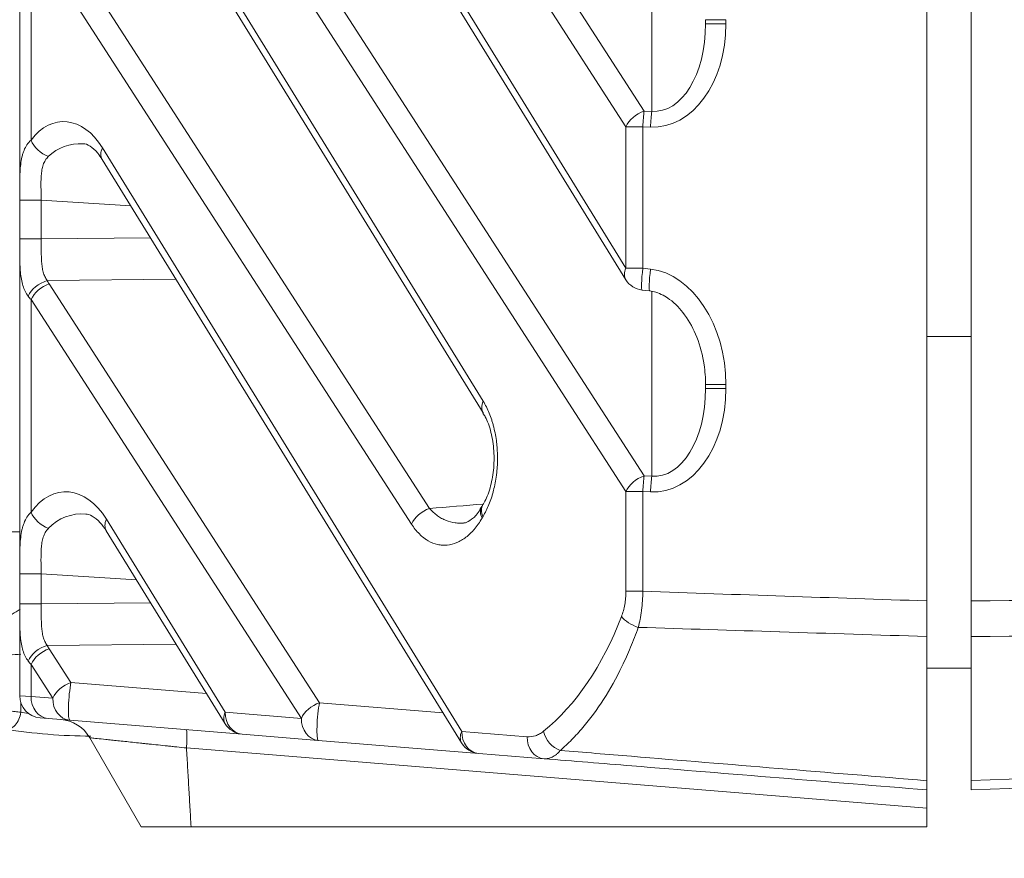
# Model space of a CAD drawing. Header units: millimetres. Extents: x 4 to 836, y 5 to 589.
# Tile 57 of 163: x 519 to 532, y 256 to 267. Entities that reach past the tile are written whole.
import ezdxf

# ---------------------------------------------------------------- set-up
doc = ezdxf.new("R2010")
doc.units = ezdxf.units.MM
doc.layers.add('1', color=7, linetype='Continuous', true_color=0xffffff)
doc.styles.add('ideas_simplex', font='simplex.shx')
doc.dimstyles.get("Standard").update_dxf_attribs({"dimtxt": 0.18, "dimasz": 0.18, "dimexe": 0.18, "dimexo": 0.0625, "dimgap": 0.09, "dimtad": 0, "dimtih": 1, "dimtoh": 1, "dimdec": 4, "dimzin": 0, "dimdsep": 46, "dimtxsty": 'Standard', "dimcen": 0.09, "dimadec": 0, "dimazin": 0, "dimtfac": 1, "dimtdec": 4, "dimtofl": 0, "dimtmove": 0, "dimatfit": 3, "dimfxl": 1, "dimtolj": 1, "dimtzin": 0, "dimarcsym": 0})

# ---------------------------------------------------------------- blocks, each defined once
blk = doc.blocks.new('_U2')
at = {"layer": '1', "color": 152, "lineweight": 13}
for p, q in [((533.358102, 256.097779), (581.720135, 256.097779)), ((487.549031, 241.643112), (581.720135, 241.643112))]:
    blk.add_line(p, q, dxfattribs=at)
at = {"layer": '1', "color": 27, "lineweight": 13}
blk.add_line((579.720135, 241.643112), (579.720135, 256.097779), dxfattribs=at)
at = {"layer": '1', "color": 87, "lineweight": 25}
for p, q in [((578.220135, 254.487946), (572.595135, 254.487946)), ((572.595135, 254.487946), (572.595135, 252.987946)), ((578.220135, 252.987946), (578.220135, 254.487946)), ((572.595135, 244.752946), (572.595135, 243.252946)), ((578.220135, 243.252946), (578.220135, 244.752946)), ((572.595135, 243.252946), (578.220135, 243.252946))]:
    blk.add_line(p, q, dxfattribs=at)
at = {"layer": '1', "color": 27, "lineweight": 18}
for points in [[(579.720135, 256.097779), (580.249116, 253.097781), (579.191154, 253.097777)], [(579.720135, 241.643112), (579.191154, 244.64311), (580.249116, 244.643114)]]:
    blk.add_solid(points, dxfattribs=at)
at = {"layer": '1', "color": 87, "linetype": 'Continuous', "lineweight": 25, "char_height": 3, "attachment_point": 7, "rotation": 90, "line_spacing_factor": 1.204819, "style": 'ideas_simplex'}
for s, insert in [('\\W1.2097;14,5', (570.754135, 243.215446)), ('\\W1.2776;.57', (578.066635, 244.700446))]:
    blk.add_mtext(s, dxfattribs=dict(at, insert=insert))
blk = doc.blocks.new('_U6')
at = {"layer": '1', "color": 152, "lineweight": 13}
for p, q in [((533.358102, 306.597855), (581.732173, 306.597855)), ((533.358102, 256.097779), (581.732173, 256.097779))]:
    blk.add_line(p, q, dxfattribs=at)
at = {"layer": '1', "color": 27, "lineweight": 13}
blk.add_line((579.732173, 306.597855), (579.732173, 256.097779), dxfattribs=at)
at = {"layer": '1', "color": 87, "lineweight": 25}
for p, q in [((578.232173, 288.450317), (572.607173, 288.450317)), ((572.607173, 288.450317), (572.607173, 286.950317)), ((578.232173, 286.950317), (578.232173, 288.450317)), ((572.607173, 275.745317), (572.607173, 274.245317)), ((578.232173, 274.245317), (578.232173, 275.745317)), ((572.607173, 274.245317), (578.232173, 274.245317))]:
    blk.add_line(p, q, dxfattribs=at)
at = {"layer": '1', "color": 27, "lineweight": 18}
for points in [[(579.732173, 306.597855), (580.261154, 303.597857), (579.203193, 303.597853)], [(579.732173, 256.097779), (579.203193, 259.097777), (580.261154, 259.097781)]]:
    blk.add_solid(points, dxfattribs=at)
at = {"layer": '1', "color": 87, "linetype": 'Continuous', "lineweight": 25, "char_height": 3, "attachment_point": 7, "rotation": 90, "line_spacing_factor": 1.204819, "style": 'ideas_simplex'}
for s, insert in [('\\W1.2280;1.99', (578.078673, 275.692817)), ('\\W1.2097;50,5', (570.766173, 275.692817))]:
    blk.add_mtext(s, dxfattribs=dict(at, insert=insert))

msp = doc.modelspace()

# ---------------------------------------------------------------- linework, layer by layer
at = {"layer": '1', "color": 143, "linetype": 'Continuous', "lineweight": 18}
for p, q in [((518.558, 257.874), (518.558, 355.321)), ((531.458, 259.161), (531.458, 354.035)), ((530.858, 276.628), (530.858, 259.161)), ((520.563, 273.611), (526.776, 263.518)), ((519.677, 270.1), (524.841, 261.712)), ((527.858, 266.99), (527.858, 267.045)), ((519.677, 265.15), (524.551, 257.234)), ((526.997, 263.377), (527.1, 263.365)), ((531.458, 262.748), (530.858, 262.748)), ((527.858, 262.041), (527.858, 262.096)), ((524.841, 261.712), (524.845, 261.707)), ((519.732, 260.111), (521.343, 257.494)), ((530.858, 258.678), (530.858, 256.722)), ((531.458, 258.677), (531.458, 256.723)), ((530.858, 258.248), (531.458, 258.248)), ((518.942, 257.567), (518.834, 257.575)), ((519.237, 257.543), (518.942, 257.567)), ((521.574, 257.353), (519.237, 257.543)), ((520.205, 256.098), (519.508, 257.304)), ((522.606, 257.269), (521.574, 257.353)), ((524.782, 257.092), (522.606, 257.269)), ((525.668, 257.02), (524.782, 257.092)), ((530.858, 256.598), (530.858, 256.35)), ((530.858, 256.35), (530.858, 256.098)), ((520.882, 256.098), (530.858, 256.098))]:
    msp.add_line(p, q, dxfattribs=at)
at = {"layer": '1', "color": 143, "linetype": 'Continuous', "lineweight": 13}
for p, q in [((521.584, 274.24), (527.024, 265.806)), ((526.778, 265.594), (521.338, 274.028)), ((520.565, 273.768), (526.778, 263.675)), ((519.342, 272.766), (527.024, 260.856)), ((526.778, 260.644), (519.096, 272.554)), ((519.679, 270.257), (524.843, 261.869)), ((518.958, 268.411), (524.116, 260.415)), ((527.128, 265.801), (527.128, 268.309)), ((523.87, 260.203), (518.712, 268.199)), ((518.712, 268.199), (518.712, 265.412)), ((527.858, 267.045), (528.134, 267.045)), ((528.134, 267.045), (528.134, 266.99)), ((527.858, 266.99), (528.134, 266.99)), ((527.024, 265.806), (527.128, 265.801)), ((526.778, 263.675), (526.778, 265.594)), ((526.778, 265.594), (527.008, 265.594)), ((527.111, 265.589), (527.008, 265.594)), ((527.008, 265.594), (527.008, 263.675)), ((519.679, 265.307), (524.553, 257.391)), ((518.85, 264.598), (518.558, 264.598)), ((518.558, 264.071), (518.558, 264.598)), ((518.85, 264.598), (518.85, 264.071)), ((520.065, 264.521), (518.85, 264.598)), ((518.85, 264.071), (520.332, 264.087)), ((518.85, 264.071), (518.558, 264.071)), ((526.778, 263.675), (527.008, 263.675)), ((527.008, 263.675), (527.111, 263.663)), ((520.678, 263.525), (518.931, 263.506)), ((518.958, 263.461), (522.623, 257.78)), ((527.128, 260.851), (527.128, 263.359)), ((518.712, 263.249), (518.712, 260.364)), ((522.377, 257.568), (518.712, 263.249)), ((527.858, 262.096), (528.134, 262.096)), ((528.134, 262.096), (528.134, 262.041)), ((527.858, 262.041), (528.134, 262.041)), ((527.024, 260.856), (527.128, 260.851)), ((526.778, 259.291), (526.778, 260.644)), ((526.778, 260.644), (527.008, 260.644)), ((527.111, 260.639), (527.008, 260.644)), ((527.008, 260.644), (527.008, 259.291)), ((519.734, 260.269), (521.345, 257.652)), ((518.85, 259.527), (518.558, 259.527)), ((518.558, 259.121), (518.558, 259.527)), ((518.85, 259.527), (518.85, 259.121)), ((520.142, 259.445), (518.85, 259.527)), ((526.778, 259.291), (527.008, 259.291)), ((518.85, 259.121), (518.558, 259.121)), ((518.85, 259.121), (520.332, 259.137)), ((520.678, 258.576), (518.931, 258.557)), ((518.958, 258.512), (519.253, 258.054)), ((518.712, 258.3), (518.712, 257.866)), ((519.007, 257.842), (518.712, 258.3)), ((519.253, 258.054), (521.091, 257.904)), ((518.558, 257.874), (518.712, 257.866)), ((518.712, 257.866), (519.007, 257.842)), ((518.573, 257.781), (518.573, 257.651)), ((522.623, 257.78), (524.299, 257.644)), ((521.345, 257.652), (522.377, 257.568)), ((524.553, 257.391), (525.438, 257.319)), ((530.858, 256.35), (520.82, 257.166))]:
    msp.add_line(p, q, dxfattribs=at)
at = {"layer": '1', "color": 252, "linetype": 'Continuous', "lineweight": 18}
msp.add_line((518.458, 260.098), (518.558, 260.098), dxfattribs=at)
at = {"layer": '1', "color": 143, "linetype": 'Continuous', "lineweight": 18}
for centre, radius, start, end in [((527.032, 263.675), 0.3, 211.6176, 263.2514), ((518.858, 257.874), 0.3, 180, 265.352), ((519.585, 265.326), 8, 261.2097, 269.5651), ((521.599, 257.652), 0.3, 211.6176, 265.352), ((524.806, 257.391), 0.3, 211.6176, 265.352)]:
    msp.add_arc(centre, radius, start, end, dxfattribs=at)
at = {"layer": '1', "color": 143, "linetype": 'Continuous', "lineweight": 13}
msp.add_arc((519.758, 265.31), 7.75, 261.2097, 261.9807, dxfattribs=at)
for centre, major_axis, ratio, start_param, end_param in [((527.084, 267.076), (0.119, -1.485), 0.702494, 6.195627, 7.740243), ((527.108, 267.076), (0.076, -1.275), 0.585237, 6.207347, 7.751963), ((519.182, 264.559), (0.05, -1.103), 0.637596, 2.286917, 3.799719), ((527.032, 265.594), (-0.252, -0.163), 0.652221, 4.342876, 5.503323), ((527.032, 265.594), (0.013, 0.3), 0.080955, 0.788352, 1.57438), ((527.136, 265.589), (0.013, 0.3), 0.080955, 0.788352, 1.57438), ((518.966, 265.412), (0.24, -0.18), 0.690075, 3.969473, 5.119076), ((519.435, 264.559), (0.244, -0.776), 0.863235, 2.820924, 3.547991), ((519.933, 265.307), (-0.255, -0.157), 0.639648, 5.51692, 6.28321), ((527.032, 263.675), (-0.255, -0.157), 0.639648, 5.51692, 6.28321), ((527.032, 263.675), (-0.035, -0.298), 0.080476, 4.721912, 6.283194), ((527.136, 263.663), (-0.035, -0.298), 0.080476, 4.721912, 6.276698), ((527.084, 262.181), (0.119, -1.485), 0.702494, 1.457058, 3.001674), ((518.939, 263.294), (0.264, 0.142), 0.668048, 1.25303, 2.462509), ((518.966, 263.249), (0.252, 0.163), 0.652221, 1.201283, 2.36173), ((519.55, 263.856), (0.5, 0.509), 0.963647, 2.85176, 2.927632), ((519.558, 263.644), (0.999, 0.051), 0.69908, 3.592428, 3.668299), ((527.084, 262.126), (0.119, -1.485), 0.702494, 6.195627, 7.740243), ((527.108, 262.126), (0.076, -1.275), 0.585237, 6.207347, 7.751963), ((525.097, 261.869), (0.255, 0.157), 0.639648, 2.375327, 3.141618), ((519.214, 259.487), (0.052, -1.153), 0.637596, 2.286917, 3.819354), ((527.032, 260.644), (-0.252, -0.163), 0.652221, 4.342876, 5.503323), ((527.032, 260.644), (0.013, 0.3), 0.080955, 0.788352, 1.57438), ((527.136, 260.639), (0.013, 0.3), 0.080955, 0.788352, 1.57438), ((518.966, 260.364), (0.243, -0.175), 0.680326, 3.955946, 5.097467), ((519.467, 259.487), (0.23, -0.832), 0.852285, 2.841354, 3.602353), ((524.124, 260.203), (0.252, 0.163), 0.652221, 1.201283, 2.36173), ((525.081, 260.285), (-0.26, 0.149), 0.620216, 6.283043, 7.030286), ((525.094, 260.307), (-0.258, 0.153), 0.629937, 6.267595, 7.039609), ((519.988, 260.269), (-0.255, -0.157), 0.639648, 5.51692, 6.28321), ((525.65, 259.098), (0, 1.763), 0.63095, 0.81518, 0.83225), ((524.473, 261.098), (0, -4.156), 0.63095, 0.470034, 1.027448), ((526.972, 258.949), (-0.28, 0.107), 0.492082, 0.658959, 1.664369), ((518.939, 258.345), (0.264, 0.142), 0.668048, 1.25303, 2.462509), ((518.966, 258.3), (0.252, 0.163), 0.652221, 1.201283, 2.36173), ((519.55, 258.907), (0.5, 0.509), 0.963647, 2.85176, 2.927632), ((517.885, 258.318), (1, 0.131), 0.042839, 0.805946, 1.617524), ((519.558, 258.695), (0.999, 0.051), 0.69908, 3.592428, 3.668299), ((519.261, 257.842), (-0.252, -0.163), 0.652221, 4.342876, 5.503323), ((519.261, 257.842), (0.024, 0.299), 0.117132, 0.792006, 3.141593), ((518.966, 257.866), (0.024, 0.299), 0.845302, 1.639412, 3.141593), ((519.261, 257.842), (0.024, 0.299), 0.845302, 1.639412, 3.141593), ((522.631, 257.568), (-0.252, -0.163), 0.652221, 4.342876, 5.503323), ((522.631, 257.568), (0.024, 0.299), 0.117132, 0.792006, 3.141593), ((518.401, 257.667), (-0.038, -0.247), 0.690561, 0, 1.613525), ((521.599, 257.652), (-0.255, -0.157), 0.639648, 5.51692, 6.28321), ((521.599, 257.652), (0.024, 0.299), 0.845302, 1.639412, 3.141593), ((522.631, 257.568), (0.024, 0.299), 0.845302, 1.639412, 3.141593), ((524.806, 257.391), (-0.255, -0.157), 0.639648, 5.51692, 6.28321), ((524.806, 257.391), (0.024, 0.299), 0.845302, 1.639412, 3.141593), ((525.692, 257.319), (0.024, 0.299), 0.845302, 1.639412, 3.141593), ((525.915, 257.392), (-0.188, 0.234), 0.777515, 1.011467, 2.238599)]:
    msp.add_ellipse(centre, major_axis=major_axis, ratio=ratio, start_param=start_param, end_param=end_param, dxfattribs=at)
at = {"layer": '1', "color": 143, "linetype": 'Continuous', "lineweight": 18}
msp.add_ellipse((519.075, 257.054), major_axis=(-0.423, 0.267), ratio=1, start_param=4.229355, end_param=5.195421, dxfattribs=at)
at = {"layer": '1', "color": 143, "linetype": 'Continuous', "lineweight": 13}
for points, knots in [([(518.558, 264.598), (518.558, 264.619), (518.558, 264.641), (518.558, 264.685), (518.558, 264.706), (518.558, 264.77), (518.559, 264.812), (518.56, 264.873), (518.56, 264.894), (518.561, 264.934), (518.562, 264.954), (518.565, 265.012), (518.568, 265.048), (518.576, 265.118), (518.582, 265.151), (518.593, 265.198), (518.597, 265.214), (518.606, 265.244), (518.611, 265.258), (518.628, 265.299), (518.641, 265.325), (518.673, 265.371), (518.691, 265.393), (518.712, 265.412)], [0, 0, 0, 0, 0.0625, 0.0625, 0.125, 0.125, 0.25, 0.25, 0.3125, 0.3125, 0.375, 0.375, 0.5, 0.5, 0.625, 0.625, 0.6875, 0.6875, 0.75, 0.75, 0.875, 0.875, 1, 1, 1, 1]), ([(518.946, 265.189), (518.931, 265.173), (518.917, 265.156), (518.9, 265.128), (518.895, 265.118), (518.885, 265.098), (518.881, 265.087), (518.873, 265.065), (518.87, 265.054), (518.864, 265.03), (518.862, 265.019), (518.856, 264.982), (518.853, 264.957), (518.85, 264.918), (518.849, 264.905), (518.848, 264.879), (518.847, 264.865), (518.847, 264.824), (518.847, 264.796), (518.847, 264.741), (518.848, 264.712), (518.849, 264.655), (518.85, 264.626), (518.85, 264.598)], [0, 0, 0, 0, 0.125, 0.125, 0.1875, 0.1875, 0.25, 0.25, 0.3125, 0.3125, 0.375, 0.375, 0.5, 0.5, 0.5625, 0.5625, 0.625, 0.625, 0.75, 0.75, 0.875, 0.875, 1, 1, 1, 1]), ([(518.674, 263.294), (518.658, 263.315), (518.644, 263.337), (518.62, 263.385), (518.61, 263.411), (518.585, 263.493), (518.575, 263.553), (518.565, 263.654), (518.563, 263.689), (518.56, 263.761), (518.559, 263.798), (518.558, 263.873), (518.558, 263.912), (518.558, 263.971), (518.558, 263.991), (518.558, 264.031), (518.558, 264.051), (518.558, 264.071)], [0, 0, 0, 0, 0.125, 0.125, 0.25, 0.25, 0.5, 0.5, 0.625, 0.625, 0.75, 0.75, 0.875, 0.875, 0.9375, 0.9375, 1, 1, 1, 1]), ([(518.85, 264.071), (518.85, 264.017), (518.85, 263.965), (518.85, 263.887), (518.851, 263.861), (518.852, 263.823), (518.852, 263.81), (518.854, 263.785), (518.854, 263.772), (518.857, 263.736), (518.86, 263.712), (518.865, 263.677), (518.867, 263.666), (518.872, 263.643), (518.874, 263.632), (518.88, 263.611), (518.883, 263.6), (518.891, 263.58), (518.895, 263.57), (518.908, 263.541), (518.919, 263.523), (518.931, 263.506)], [0, 0, 0, 0, 0.25, 0.25, 0.375, 0.375, 0.4375, 0.4375, 0.5, 0.5, 0.625, 0.625, 0.6875, 0.6875, 0.75, 0.75, 0.8125, 0.8125, 0.875, 0.875, 1, 1, 1, 1]), ([(524.843, 261.869), (524.873, 261.82), (524.9, 261.766), (524.936, 261.678), (524.948, 261.648), (524.963, 261.6), (524.968, 261.584), (524.978, 261.551), (524.982, 261.535), (525.003, 261.451), (525.016, 261.381), (525.027, 261.29), (525.029, 261.271), (525.032, 261.235), (525.036, 261.18), (525.038, 261.088), (525.036, 261.014), (525.032, 260.958), (525.03, 260.94), (525.027, 260.903), (525.025, 260.885), (525.013, 260.795), (525, 260.726), (524.979, 260.642), (524.974, 260.626), (524.965, 260.593), (524.96, 260.577), (524.944, 260.529), (524.933, 260.499), (524.897, 260.411), (524.87, 260.357), (524.841, 260.307)], [0, 0, 0, 0, 0.125, 0.125, 0.1875, 0.1875, 0.21875, 0.21875, 0.25, 0.25, 0.375, 0.375, 0.40625, 0.40625, 0.4375, 0.5, 0.5625, 0.5625, 0.59375, 0.59375, 0.625, 0.625, 0.75, 0.75, 0.78125, 0.78125, 0.8125, 0.8125, 0.875, 0.875, 1, 1, 1, 1]), ([(518.558, 259.527), (518.558, 259.572), (518.558, 259.616), (518.558, 259.702), (518.559, 259.745), (518.56, 259.808), (518.56, 259.829), (518.561, 259.87), (518.562, 259.89), (518.565, 259.949), (518.568, 259.987), (518.576, 260.059), (518.581, 260.093), (518.592, 260.142), (518.596, 260.157), (518.606, 260.188), (518.611, 260.203), (518.628, 260.246), (518.641, 260.272), (518.673, 260.321), (518.691, 260.343), (518.712, 260.364)], [0, 0, 0, 0, 0.125, 0.125, 0.25, 0.25, 0.3125, 0.3125, 0.375, 0.375, 0.5, 0.5, 0.625, 0.625, 0.6875, 0.6875, 0.75, 0.75, 0.875, 0.875, 1, 1, 1, 1]), ([(524.116, 260.415), (524.149, 260.376), (524.185, 260.344), (524.241, 260.303), (524.26, 260.291), (524.289, 260.275), (524.299, 260.27), (524.319, 260.261), (524.329, 260.256), (524.38, 260.236), (524.421, 260.226), (524.473, 260.219), (524.484, 260.217), (524.505, 260.216), (524.515, 260.215), (524.543, 260.215), (524.561, 260.216), (524.578, 260.217)], [0, 0, 0, 0, 0.255346, 0.255346, 0.383019, 0.383019, 0.446856, 0.446856, 0.510692, 0.510692, 0.766039, 0.766039, 0.829875, 0.829875, 0.893712, 0.893712, 1, 1, 1, 1]), ([(524.828, 260.285), (524.812, 260.257), (524.795, 260.23), (524.769, 260.193), (524.76, 260.181), (524.742, 260.157), (524.733, 260.146), (524.687, 260.092), (524.649, 260.055), (524.589, 260.009), (524.568, 259.996), (524.537, 259.977), (524.527, 259.972), (524.506, 259.961), (524.495, 259.956), (524.442, 259.934), (524.399, 259.923), (524.334, 259.917), (524.313, 259.916), (524.28, 259.918), (524.269, 259.919), (524.247, 259.922), (524.236, 259.924), (524.183, 259.936), (524.14, 259.952), (524.088, 259.982), (524.078, 259.988), (524.057, 260.002), (524.047, 260.009), (524.017, 260.032), (523.997, 260.05), (523.94, 260.106), (523.904, 260.151), (523.87, 260.203)], [0, 0, 0, 0, 0.0625, 0.0625, 0.09375, 0.09375, 0.125, 0.125, 0.25, 0.25, 0.3125, 0.3125, 0.34375, 0.34375, 0.375, 0.375, 0.5, 0.5, 0.5625, 0.5625, 0.59375, 0.59375, 0.625, 0.625, 0.75, 0.75, 0.78125, 0.78125, 0.8125, 0.8125, 0.875, 0.875, 1, 1, 1, 1]), ([(518.947, 260.144), (518.93, 260.128), (518.917, 260.11), (518.894, 260.07), (518.885, 260.048), (518.873, 260.013), (518.87, 260.001), (518.864, 259.977), (518.862, 259.964), (518.856, 259.926), (518.853, 259.9), (518.849, 259.846), (518.848, 259.819), (518.847, 259.762), (518.847, 259.733), (518.847, 259.675), (518.848, 259.616), (518.85, 259.557), (518.85, 259.527)], [0, 0, 0, 0, 0.125, 0.125, 0.25, 0.25, 0.3125, 0.3125, 0.375, 0.375, 0.5, 0.5, 0.625, 0.625, 0.75, 0.75, 0.875, 1, 1, 1, 1]), ([(526.718, 258.949), (526.727, 258.974), (526.736, 259), (526.751, 259.054), (526.757, 259.082), (526.768, 259.14), (526.775, 259.2), (526.778, 259.26), (526.778, 259.291)], [0, 0, 0, 0, 0.25, 0.25, 0.5, 0.5, 0.75, 1, 1, 1, 1]), ([(527.008, 259.291), (527.007, 259.247), (527.004, 259.162), (526.996, 259.077), (526.988, 259.015), (526.985, 258.995), (526.978, 258.954), (526.975, 258.934), (526.964, 258.876), (526.955, 258.838), (526.946, 258.802)], [0, 0, 0, 0, 0.25, 0.5, 0.5, 0.625, 0.625, 0.75, 0.75, 1, 1, 1, 1]), ([(517.832, 258.355), (517.846, 258.372), (517.859, 258.388), (517.885, 258.421), (517.925, 258.471), (517.965, 258.52), (518.048, 258.616), (518.105, 258.679), (518.195, 258.768), (518.225, 258.797), (518.289, 258.853), (518.321, 258.881), (518.388, 258.932), (518.422, 258.957), (518.492, 259.004), (518.529, 259.026), (518.566, 259.047)], [0, 0, 0, 0, 0.0625, 0.0625, 0.125, 0.25, 0.25, 0.5, 0.5, 0.625, 0.625, 0.75, 0.75, 0.875, 0.875, 1, 1, 1, 1]), ([(518.674, 258.345), (518.658, 258.365), (518.644, 258.388), (518.62, 258.436), (518.61, 258.462), (518.585, 258.543), (518.575, 258.604), (518.565, 258.704), (518.563, 258.739), (518.56, 258.811), (518.559, 258.848), (518.558, 258.924), (518.558, 258.962), (518.558, 259.021), (518.558, 259.041), (518.558, 259.081), (518.558, 259.101), (518.558, 259.121)], [0, 0, 0, 0, 0.125, 0.125, 0.25, 0.25, 0.5, 0.5, 0.625, 0.625, 0.75, 0.75, 0.875, 0.875, 0.9375, 0.9375, 1, 1, 1, 1]), ([(518.85, 259.121), (518.85, 259.068), (518.85, 259.015), (518.85, 258.937), (518.851, 258.911), (518.852, 258.873), (518.852, 258.86), (518.854, 258.835), (518.854, 258.823), (518.857, 258.786), (518.86, 258.762), (518.865, 258.728), (518.867, 258.716), (518.872, 258.694), (518.874, 258.683), (518.88, 258.661), (518.883, 258.651), (518.891, 258.63), (518.895, 258.62), (518.908, 258.591), (518.919, 258.573), (518.931, 258.557)], [0, 0, 0, 0, 0.25, 0.25, 0.375, 0.375, 0.4375, 0.4375, 0.5, 0.5, 0.625, 0.625, 0.6875, 0.6875, 0.75, 0.75, 0.8125, 0.8125, 0.875, 0.875, 1, 1, 1, 1]), ([(526.946, 258.802), (526.913, 258.709), (526.878, 258.619), (526.823, 258.488), (526.804, 258.445), (526.766, 258.36), (526.747, 258.319), (526.648, 258.114), (526.564, 257.963), (526.386, 257.686), (526.292, 257.559), (526.17, 257.415), (526.145, 257.387), (526.095, 257.332), (526.07, 257.305), (525.993, 257.227), (525.941, 257.178), (525.889, 257.133)], [0, 0, 0, 0, 0.125, 0.125, 0.1875, 0.1875, 0.25, 0.25, 0.5, 0.5, 0.75, 0.75, 0.8125, 0.8125, 0.875, 0.875, 1, 1, 1, 1]), ([(530.858, 258.678), (530.194, 258.699), (529.53, 258.72), (528.864, 258.741), (528.862, 258.741), (528.222, 258.762), (527.584, 258.782), (526.946, 258.802)], [0, 0, 0, 0, 0.509199, 0.509199, 0.510675, 0.510675, 1, 1, 1, 1]), ([(517.832, 257.752), (517.9, 257.74), (517.968, 257.729), (518.067, 257.714), (518.1, 257.709), (518.149, 257.702), (518.166, 257.699), (518.198, 257.695), (518.214, 257.693), (518.294, 257.682), (518.354, 257.675), (518.426, 257.666), (518.44, 257.665), (518.468, 257.662), (518.482, 257.66), (518.522, 257.656), (518.548, 257.653), (518.573, 257.651)], [0, 0, 0, 0, 0.25, 0.25, 0.375, 0.375, 0.4375, 0.4375, 0.5, 0.5, 0.75, 0.75, 0.8125, 0.8125, 0.875, 0.875, 1, 1, 1, 1]), ([(520.82, 257.166), (520.822, 257.203), (520.824, 257.238), (520.825, 257.299), (520.825, 257.325), (520.825, 257.369), (520.824, 257.386), (520.821, 257.408), (520.819, 257.414), (520.816, 257.414)], [0, 0, 0, 0, 0.25, 0.25, 0.5, 0.5, 0.75, 0.75, 1, 1, 1, 1]), ([(520.82, 257.166), (520.777, 257.171), (520.733, 257.175), (520.668, 257.182), (520.646, 257.184), (520.603, 257.189), (520.582, 257.191), (520.476, 257.202), (520.394, 257.211), (520.295, 257.221), (520.275, 257.223), (520.236, 257.228), (520.217, 257.23), (520.16, 257.236), (520.123, 257.24), (520.016, 257.251), (519.95, 257.258), (519.874, 257.266), (519.86, 257.268), (519.831, 257.271), (519.817, 257.272), (519.776, 257.276), (519.751, 257.279), (519.681, 257.286), (519.641, 257.29), (519.575, 257.297), (519.551, 257.3), (519.517, 257.303), (519.508, 257.304), (519.508, 257.304)], [0, 0, 0, 0, 0.0625, 0.0625, 0.09375, 0.09375, 0.125, 0.125, 0.25, 0.25, 0.28125, 0.28125, 0.3125, 0.3125, 0.375, 0.375, 0.5, 0.5, 0.53125, 0.53125, 0.5625, 0.5625, 0.625, 0.625, 0.75, 0.75, 0.875, 0.875, 1, 1, 1, 1]), ([(525.438, 257.319), (525.477, 257.316), (525.514, 257.32), (525.57, 257.338), (525.589, 257.346), (525.616, 257.361), (525.625, 257.367), (525.643, 257.379), (525.652, 257.385), (525.661, 257.392)], [0, 0, 0, 0, 0.5, 0.5, 0.75, 0.75, 0.875, 0.875, 1, 1, 1, 1]), ([(525.889, 257.133), (525.88, 257.123), (525.871, 257.113), (525.853, 257.095), (525.844, 257.087), (525.817, 257.065), (525.798, 257.053), (525.761, 257.034), (525.724, 257.021), (525.687, 257.018), (525.668, 257.02)], [0, 0, 0, 0, 0.125, 0.125, 0.25, 0.25, 0.5, 0.5, 0.75, 1, 1, 1, 1]), ([(525.889, 257.133), (526.21, 257.106), (526.531, 257.08), (527.516, 256.998), (528.18, 256.943), (529.515, 256.833), (530.187, 256.778), (530.858, 256.722)], [0, 0, 0, 0, 0.193849, 0.193849, 0.594745, 0.594745, 1, 1, 1, 1])]:
    msp.add_open_spline(points, degree=3, knots=knots, dxfattribs=at)
at = {"layer": '1', "color": 143, "linetype": 'Continuous', "lineweight": 18}
for points, knots in [([(519.416, 265.361), (519.417, 265.361), (519.445, 265.365), (519.501, 265.341), (519.6, 265.263), (519.657, 265.182), (519.677, 265.15)], [0, 0, 0, 0, 0.028332, 0.43986, 0.799579, 1, 1, 1, 1]), ([(527.1, 263.365), (527.129, 263.361), (527.225, 263.341), (527.401, 263.246), (527.596, 263.036), (527.757, 262.731), (527.842, 262.404), (527.858, 262.186), (527.858, 262.096)], [0, 0, 0, 0, 0.054868, 0.186472, 0.370203, 0.587176, 0.830887, 1, 1, 1, 1]), ([(524.84, 261.703), (524.851, 261.69), (524.892, 261.631), (524.954, 261.455), (524.995, 261.2), (524.989, 260.93), (524.94, 260.686), (524.88, 260.529), (524.843, 260.474), (524.836, 260.464)], [0, 0, 0, 0, 0.062427, 0.248683, 0.427153, 0.602319, 0.779178, 0.961124, 1, 1, 1, 1]), ([(524.819, 260.441), (524.808, 260.418), (524.766, 260.335), (524.679, 260.257), (524.613, 260.22), (524.586, 260.219), (524.579, 260.221)], [0, 0, 0, 0, 0.118562, 0.466281, 0.836629, 1, 1, 1, 1]), ([(519.453, 260.337), (519.478, 260.339), (519.534, 260.321), (519.639, 260.243), (519.704, 260.154), (519.732, 260.111)], [0, 0, 0, 0, 0.382137, 0.745384, 1, 1, 1, 1]), ([(530.858, 259.161), (530.858, 259.118), (530.858, 259.035), (530.858, 258.953), (530.858, 258.892), (530.858, 258.872), (530.858, 258.832), (530.858, 258.812), (530.858, 258.753), (530.858, 258.715), (530.858, 258.678)], [0, 0, 0, 0, 0.25, 0.5, 0.5, 0.625, 0.625, 0.75, 0.75, 1, 1, 1, 1]), ([(531.458, 258.677), (531.458, 258.715), (531.458, 258.79), (531.458, 258.87), (531.458, 258.931), (531.458, 258.951), (531.458, 258.993), (531.458, 259.014), (531.458, 259.077), (531.458, 259.119), (531.458, 259.161)], [0, 0, 0, 0, 0.25, 0.5, 0.5, 0.625, 0.625, 0.75, 0.75, 1, 1, 1, 1]), ([(530.858, 256.722), (530.858, 256.702), (530.858, 256.666), (530.858, 256.64), (530.858, 256.624), (530.858, 256.62), (530.858, 256.612), (530.858, 256.609), (530.858, 256.601), (530.858, 256.598), (530.858, 256.598)], [0, 0, 0, 0, 0.250033, 0.500066, 0.500066, 0.625083, 0.625083, 0.7501, 0.7501, 1, 1, 1, 1]), ([(531.458, 256.598), (531.458, 256.598), (531.458, 256.603), (531.458, 256.619), (531.458, 256.635), (531.458, 256.64), (531.458, 256.654), (531.458, 256.661), (531.458, 256.684), (531.458, 256.702), (531.458, 256.723)], [0, 0, 0, 0, 0.25, 0.5, 0.5, 0.625, 0.625, 0.75, 0.75, 1, 1, 1, 1]), ([(520.205, 256.098), (520.205, 256.098), (520.206, 256.098), (520.21, 256.098), (520.213, 256.098), (520.226, 256.098), (520.239, 256.098), (520.263, 256.098), (520.272, 256.098), (520.293, 256.098), (520.304, 256.098), (520.328, 256.098), (520.341, 256.098), (520.368, 256.098), (520.383, 256.098), (520.43, 256.098), (520.463, 256.098), (520.519, 256.098), (520.538, 256.098), (520.577, 256.098), (520.597, 256.098), (520.659, 256.098), (520.702, 256.098), (520.757, 256.098), (520.768, 256.098), (520.791, 256.098), (520.802, 256.098), (520.836, 256.098), (520.859, 256.098), (520.882, 256.098)], [0, 0, 0, 0, 0.0625, 0.0625, 0.125, 0.125, 0.25, 0.25, 0.3125, 0.3125, 0.375, 0.375, 0.4375, 0.4375, 0.5, 0.5, 0.625, 0.625, 0.6875, 0.6875, 0.75, 0.75, 0.875, 0.875, 0.90625, 0.90625, 0.9375, 0.9375, 1, 1, 1, 1])]:
    msp.add_open_spline(points, degree=3, knots=knots, dxfattribs=at)
at = {"layer": '1', "color": 143, "linetype": 'Continuous', "lineweight": 13}
for points, degree in [([(524.116, 260.415), (524.358, 260.435), (524.6, 260.454), (524.842, 260.474)], 3), ([(527.008, 259.291), (528.291, 259.247), (529.575, 259.204), (530.858, 259.161)], 3), ([(531.458, 259.161), (534.211, 259.186), (536.964, 259.211), (539.717, 259.237)], 3), ([(539.717, 258.736), (536.964, 258.716), (534.211, 258.697), (531.458, 258.677)], 3), ([(520.882, 256.098), (520.82, 257.166)], 1), ([(531.458, 256.723), (534.211, 256.822), (536.964, 256.921), (539.717, 257.021)], 3)]:
    msp.add_open_spline(points, degree=degree, dxfattribs=at)
at = {"layer": '1', "color": 143, "linetype": 'Continuous', "lineweight": 18}
for points, degree in [([(524.836, 260.46), (524.829, 260.447), (524.821, 260.434)], 2), ([(526.858, 256.923), (526.461, 256.955), (526.065, 256.988), (525.668, 257.02)], 3), ([(530.858, 256.598), (529.525, 256.706), (528.191, 256.815), (526.858, 256.923)], 3), ([(539.717, 256.886), (536.964, 256.79), (534.211, 256.694), (531.458, 256.598)], 3)]:
    msp.add_open_spline(points, degree=degree, dxfattribs=at)

# ---------------------------------------------------------------- dimensions: what is measured, and where the dimension line sits
at = {"layer": '1', "color": 87, "linetype": 'Continuous', "lineweight": 25}
for base, p1, p2, angle, text, override, picture, middle in [((579.732, 306.598), (527.518, 256.098), (530.858, 306.598), 270, '<>\\P[\\C87;\\H3.00;\\Fsimplex.shx;1.99\\Fsimplex.shx;\\H3.00;\\C87; ]', {"dimtxt": 3, "dimasz": 3, "dimexe": 2, "dimexo": 2.5, "dimgap": 1.5, "dimtad": 1, "dimtih": 0, "dimtoh": 0, "dimdec": 2, "dimlfac": 1, "dimzin": 8, "dimdsep": 44, "dimlunit": 2, "dimtxsty": 'ideas_simplex', "dimsah": 1, "dimse1": 0, "dimse2": 0, "dimsd1": 0, "dimsd2": 0, "dimclrd": 27, "dimclre": 152, "dimclrt": 87, "dimtol": 0, "dimtm": -0.1, "dimtfac": 0.5, "dimtdec": 2, "dimtofl": 1, "dimtmove": 0, "dimtzin": 8, "dimlwd": 13, "dimlwe": 13}, '_U6', (579.732, 281.348)), ((579.72, 256.098), (485.049, 241.643), (530.858, 256.098), 90, '<>\\P[\\C87;\\H3.00;\\Fsimplex.shx;.57\\Fsimplex.shx;\\H3.00;\\C87; ]', {"dimtxt": 3, "dimasz": 3, "dimexe": 2, "dimexo": 2.5, "dimgap": 1.5, "dimtad": 1, "dimtih": 0, "dimtoh": 0, "dimdec": 1, "dimlfac": 1, "dimzin": 8, "dimdsep": 44, "dimlunit": 2, "dimtxsty": 'ideas_simplex', "dimsah": 1, "dimse1": 0, "dimse2": 0, "dimsd1": 0, "dimsd2": 0, "dimclrd": 27, "dimclre": 152, "dimclrt": 87, "dimtol": 0, "dimtm": -0.1, "dimtfac": 0.5, "dimtdec": 2, "dimtofl": 1, "dimtmove": 0, "dimtzin": 8, "dimlwd": 13, "dimlwe": 13}, '_U2', (579.72, 248.87))]:
    dim = msp.add_linear_dim(base=base, p1=p1, p2=p2, angle=angle, text=text, dimstyle='Standard', override=override, dxfattribs=at)
    dim.commit()
    dim.dimension.update_dxf_attribs({"geometry": picture, "text_midpoint": middle, "dimtype": 160})

doc.saveas('drawing.dxf')
